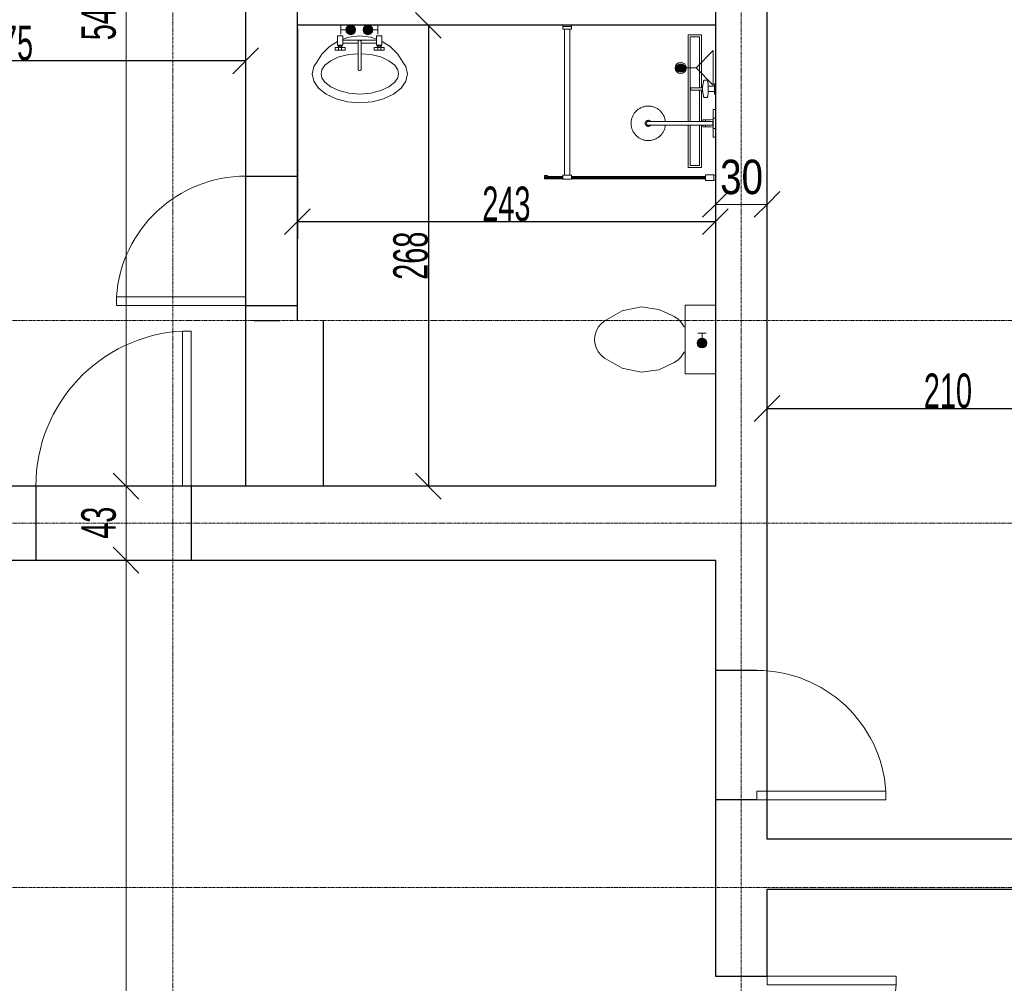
# Model space of a CAD drawing. Header units: millimetres. Extents: x -56965 to 15328, y -25411 to 16900.
# Tile 52 of 69: x -14872 to -9156, y -6241 to -647. Entities that reach past the tile are written whole.
import ezdxf
from ezdxf.lldxf.tags import DXFTag

# ---------------------------------------------------------------- set-up
doc = ezdxf.new("R2010")
doc.units = ezdxf.units.MM
doc.linetypes.add('Linia siatki', pattern=[22.225, 12.7, -3.175, 3.175, -3.175])
for name, color, linetype, lineweight in [('A-ANNO-DIMS', 7, 'Continuous', 5), ('A-ANNO-DIMS-100', 7, 'Continuous', 5), ('A-DETL-GENF', 7, 'Continuous', 5), ('A-DOOR', 7, 'Continuous', 5), ('A-WALL', 7, 'Continuous', 5), ('IS_Odbiorniki', 7, 'SOLID', 18), ('P-SANR-FIXT', 7, 'Continuous', 5), ('S-GRID', 7, 'Continuous', 5)]:
    doc.layers.add(name, color=color, linetype=linetype, lineweight=lineweight)
doc.layers.add('Default', color=7, linetype='Continuous')
doc.layers.add('IS_Ciepła_woda', color=1, linetype='DASHDOT', lineweight=30, true_color=0xff0000)
doc.styles.add('Arial_1', font='arial.ttf', dxfattribs={"width": 0.8, "height": 200})
doc.styles.add('Arial_4', font='arial.ttf', dxfattribs={"width": 0.6, "height": 200})
tags = doc.linetypes.add('DASHDOT', pattern=[20, 10, -5, 0, -5]).pattern_tags.tags
tags[10:11] = [DXFTag(74, 4), DXFTag(75, 0), DXFTag(340, '0'), DXFTag(46, 0.0), DXFTag(50, 0.0), DXFTag(44, 0.0), DXFTag(45, 0.0)]
tags[8:9] = [DXFTag(74, 4), DXFTag(75, 0), DXFTag(340, '0'), DXFTag(46, 0.0), DXFTag(50, 0.0), DXFTag(44, 0.0), DXFTag(45, 0.0)]
tags[6:7] = [DXFTag(74, 4), DXFTag(75, 0), DXFTag(340, '0'), DXFTag(46, 0.0), DXFTag(50, 0.0), DXFTag(44, 0.0), DXFTag(45, 0.0)]
tags[4:5] = [DXFTag(74, 4), DXFTag(75, 0), DXFTag(340, '0'), DXFTag(46, 0.0), DXFTag(50, 0.0), DXFTag(44, 0.0), DXFTag(45, 0.0)]
tags = doc.linetypes.add('SOLID', pattern=[10, 10, 0]).pattern_tags.tags
tags[6:7] = [DXFTag(74, 4), DXFTag(75, 0), DXFTag(340, '0'), DXFTag(46, 0.0), DXFTag(50, 0.0), DXFTag(44, 0.0), DXFTag(45, 0.0)]
tags[4:5] = [DXFTag(74, 4), DXFTag(75, 0), DXFTag(340, '0'), DXFTag(46, 0.0), DXFTag(50, 0.0), DXFTag(44, 0.0), DXFTag(45, 0.0)]
doc.dimstyles.new('REVIT_standard', dxfattribs={"dimscale": 304.8, "dimtxt": 204.05188, "dimasz": 0.492126, "dimexe": 0.328084, "dimexo": 0.0625, "dimgap": 0, "dimtad": 1, "dimdec": 0, "dimlfac": 0.1, "dimzin": 0, "dimdsep": 46, "dimtxsty": 'Arial_1', "dimblk1": 'OBLIQUE', "dimblk2": 'OBLIQUE', "dimsah": 1, "dimcen": 0.09, "dimazin": 0, "dimtfac": 1, "dimtdec": 4, "dimtix": 1, "dimtmove": 0, "dimatfit": 3, "dimfxl": 0.328084, "dimfxlon": 1, "dimtvp": 1, "dimtolj": 1, "dimtzin": 0, "dimarcsym": 2})
doc.dimstyles.new('standard_wielkość_otworów', dxfattribs={"dimscale": 304.8, "dimtxt": 204.05188, "dimasz": 0.492126, "dimexe": 0.328084, "dimexo": 0.0625, "dimgap": 0, "dimtad": 1, "dimdec": 0, "dimlfac": 0.1, "dimzin": 0, "dimdsep": 46, "dimtxsty": 'Arial_4', "dimblk1": 'OBLIQUE', "dimblk2": 'OBLIQUE', "dimsah": 1, "dimcen": 0.09, "dimazin": 0, "dimtfac": 1, "dimtdec": 4, "dimtix": 1, "dimtmove": 0, "dimatfit": 3, "dimfxl": 0.328084, "dimfxlon": 1, "dimtvp": 1, "dimtolj": 1, "dimtzin": 0, "dimarcsym": 2})

# ---------------------------------------------------------------- blocks, each defined once
blk = doc.blocks.new('M_Jednoskrzydłowe płytowe - 75-1438897-PARTER')
at = {"layer": 'A-DOOR'}
for p, q in [((324, -150), (324, -900)), ((375, -150), (324, -150)), ((375, -150), (375, -900)), ((375, -900), (324, -900))]:
    blk.add_line(p, q, dxfattribs=at)
blk.add_arc((375, -150), 751.7, 180, 266.1097, dxfattribs=at)
blk = doc.blocks.new('DIMBLOCK37-PARTER')
at = {"layer": 'A-ANNO-DIMS-100', "color": 250, "true_color": 0x303030, "transparency": 16777216}
for p, q in [((-10833, -1719.1), (-10833, -1619.1)), ((-10833, -1719.1), (-10758, -1644.1)), ((-10533.4, -1719.1), (-10533.4, -1619.1)), ((-10533.4, -1719.1), (-10458.4, -1644.1)), ((-10833, -1719.1), (-10908, -1794.1)), ((-10833, -1719.1), (-10533.4, -1719.1)), ((-10833, -1719.1), (-10833, -1819.1)), ((-10533.4, -1719.1), (-10608.4, -1794.1)), ((-10533.4, -1719.1), (-10533.4, -1819.1))]:
    blk.add_line(p, q, dxfattribs=at)
at = {"layer": 'A-ANNO-DIMS-100', "color": 0, "transparency": 16777216, "insert": (-10805.6, -1459.5), "char_height": 200, "width": 293.835, "attachment_point": 1, "line_spacing_factor": 0.941778, "style": 'Arial_1'}
blk.add_mtext('30', dxfattribs=at)
blk = doc.blocks.new('_Oblique')
at = {"color": 0, "linetype": 'ByBlock', "lineweight": -2}
blk.add_line((-0.5, -0.5), (0.5, 0.5), dxfattribs=at)
blk = doc.blocks.new('DIMBLOCK262-PARTER')
at = {"layer": 'A-ANNO-DIMS-100', "color": 250, "true_color": 0x303030, "transparency": 16777216}
for p, q in [((-14255, -3784.4), (-14330, -3709.4)), ((-14255, -3784.4), (-14355, -3784.4)), ((-14255, -9084.4), (-14255, -3784.4)), ((-14255, -3784.4), (-14180, -3859.4)), ((-14255, -3784.4), (-14155, -3784.4)), ((-14255, -9084.4), (-14330, -9009.4)), ((-14255, -9084.4), (-14355, -9084.4)), ((-14255, -9084.4), (-14180, -9159.4)), ((-14255, -9084.4), (-14155, -9084.4))]:
    blk.add_line(p, q, dxfattribs=at)
at = {"layer": 'A-ANNO-DIMS-100', "color": 0, "transparency": 16777216, "insert": (-14514.7, -6571), "char_height": 200, "width": 327.739, "attachment_point": 1, "rotation": 90, "line_spacing_factor": 0.941778, "style": 'Arial_4'}
blk.add_mtext('530', dxfattribs=at)
blk = doc.blocks.new('DIMBLOCK263-PARTER')
at = {"layer": 'A-ANNO-DIMS-100', "color": 250, "true_color": 0x303030, "transparency": 16777216}
for p, q in [((-14255, -3354.4), (-14330, -3279.4)), ((-14255, -3354.4), (-14355, -3354.4)), ((-14255, -3784.4), (-14255, -3354.4)), ((-14255, -3354.4), (-14180, -3429.4)), ((-14255, -3354.4), (-14155, -3354.4)), ((-14255, -3784.4), (-14330, -3709.4)), ((-14255, -3784.4), (-14355, -3784.4)), ((-14255, -3784.4), (-14180, -3859.4)), ((-14255, -3784.4), (-14155, -3784.4))]:
    blk.add_line(p, q, dxfattribs=at)
at = {"layer": 'A-ANNO-DIMS-100', "color": 0, "transparency": 16777216, "insert": (-14514.7, -3660.4), "char_height": 200, "width": 218.492, "attachment_point": 1, "rotation": 90, "line_spacing_factor": 0.941778, "style": 'Arial_4'}
blk.add_mtext('43', dxfattribs=at)
blk = doc.blocks.new('DIMBLOCK264-PARTER')
at = {"layer": 'A-ANNO-DIMS-100', "color": 250, "true_color": 0x303030, "transparency": 16777216}
for p, q in [((-14255, 2095.6), (-14330, 2170.6)), ((-14255, 2095.6), (-14355, 2095.6)), ((-14255, -3354.4), (-14255, 2095.6)), ((-14255, 2095.6), (-14180, 2020.6)), ((-14255, 2095.6), (-14155, 2095.6)), ((-14255, -3354.4), (-14330, -3279.4)), ((-14255, -3354.4), (-14355, -3354.4)), ((-14255, -3354.4), (-14180, -3429.4)), ((-14255, -3354.4), (-14155, -3354.4))]:
    blk.add_line(p, q, dxfattribs=at)
at = {"layer": 'A-ANNO-DIMS-100', "color": 0, "transparency": 16777216, "insert": (-14514.7, -766), "char_height": 200, "width": 327.739, "attachment_point": 1, "rotation": 90, "line_spacing_factor": 0.941778, "style": 'Arial_4'}
blk.add_mtext('545', dxfattribs=at)
blk = doc.blocks.new('Sanitary_Showers_Roca_T-500-Pack-Basic-Thermostatic - T-500 Pack Basic Thermostatic-822852-Rzut Parteru')
at = {"layer": 'A-DETL-GENF'}
for p, q in [((63, 0), (-4.7, 0)), ((-4.7, 0), (-4.7, -13)), ((85.3, 0), (63, 0)), ((155.3, 0), (85.3, 0)), ((-174.7, -47), (-175.3, -48)), ((-175.3, -48), (-175.3, -65.1)), ((-173.9, -46.4), (-174.7, -47)), ((-172.8, -45.9), (-173.9, -46.4)), ((-171.4, -45.4), (-172.8, -45.9)), ((-169.8, -44.9), (-171.4, -45.4)), ((-167.8, -44.5), (-169.8, -44.9)), ((-165.6, -44), (-167.8, -44.5)), ((-163.2, -43.6), (-165.6, -44)), ((-160.5, -43.2), (-163.2, -43.6)), ((-157.6, -42.8), (-160.5, -43.2)), ((-154.4, -42.5), (-157.6, -42.8)), ((-123.6, -0.1), (-154.7, -0.1)), ((-154.7, -0.1), (-154.7, -6.1)), ((-154.7, -6.1), (-140.7, -6.1)), ((-151.1, -42.2), (-154.4, -42.5)), ((-147.7, -41.9), (-151.1, -42.2)), ((-144.1, -41.7), (-147.7, -41.9)), ((-140.7, -41.5), (-144.1, -41.7)), ((-140.7, -6.1), (-140.7, -41.5)), ((-140.7, -6.1), (-108.7, -6.1)), ((-134.3, -41.3), (-140.7, -41.5)), ((-127.9, -41.2), (-134.3, -41.3)), ((-121.5, -41.2), (-127.9, -41.2)), ((-94.7, -0.1), (-123.6, -0.1)), ((-115.1, -41.3), (-121.5, -41.2)), ((-108.7, -41.5), (-115.1, -41.3)), ((-108.7, -41.5), (-108.7, -6.1)), ((-108.7, -6.1), (-94.7, -6.1)), ((-105.4, -41.7), (-108.7, -41.5)), ((-101.8, -41.9), (-105.4, -41.7)), ((-98.3, -42.2), (-101.8, -41.9)), ((-95, -42.5), (-98.3, -42.2)), ((-91.9, -42.8), (-95, -42.5)), ((-94.7, -6.1), (-94.7, -0.1)), ((-89, -43.2), (-91.9, -42.8)), ((-86.3, -43.6), (-89, -43.2)), ((-83.8, -44), (-86.3, -43.6)), ((-81.6, -44.4), (-83.8, -44)), ((-79.7, -44.9), (-81.6, -44.4)), ((-78, -45.4), (-79.7, -44.9)), ((-76.6, -45.9), (-78, -45.4)), ((-75.5, -46.4), (-76.6, -45.9)), ((-74.8, -46.9), (-75.5, -46.4)), ((-74.1, -48), (-74.8, -46.9)), ((-74.1, -65.1), (-74.1, -48)), ((-4.7, -13), (53.8, -13)), ((45.3, -0.1), (45.3, -12.1)), ((45.3, -12.1), (105.3, -12.1)), ((53.8, -13), (54, -29.1)), ((53.8, -13), (61.3, -13)), ((54, -29.1), (54, -31.8)), ((54, -31.8), (54.3, -52.5)), ((54.3, -52.5), (54.7, -73.3)), ((61.3, -12.1), (61.3, -14.6)), ((61.3, -14.6), (89.3, -14.6)), ((64.2, -57), (63.4, -57.2)), ((65, -56.7), (64.2, -57)), ((65, -14.6), (65, -73.3)), ((89.3, -12.1), (75.3, -12.1)), ((85.6, -73.3), (85.6, -14.6)), ((86.4, -56.9), (85.6, -56.7)), ((87.2, -57.2), (86.4, -56.9)), ((89.3, -14.6), (89.3, -12.1)), ((96.8, -13), (89.3, -13)), ((95.8, -73.3), (96.3, -52.5)), ((96.3, -52.5), (96.5, -31.8)), ((96.5, -29.1), (96.8, -13)), ((96.5, -31.8), (96.5, -29.1)), ((96.8, -13), (155.3, -13)), ((105.3, -12.1), (105.3, -0.1)), ((155.3, -13), (155.3, 0)), ((-175.3, -65.1), (-174.7, -66.2)), ((-174.7, -66.2), (-173.9, -66.7)), ((-173.9, -66.7), (-172.8, -67.2)), ((-172.8, -67.2), (-171.4, -67.7)), ((-171.4, -67.7), (-169.8, -68.2)), ((-169.8, -68.2), (-167.8, -68.7)), ((-167.8, -68.7), (-165.5, -69.1)), ((-165.5, -69.1), (-164, -69.6)), ((-164, -69.6), (-163.1, -69.8)), ((-163.1, -69.8), (-156.8, -71.3)), ((-156.8, -71.3), (-155.8, -71.5)), ((-155.8, -71.5), (-154.8, -71.7)), ((-154.8, -71.7), (-149.8, -72.7)), ((-149.8, -72.7), (-148.9, -72.8)), ((-148.9, -72.8), (-147.9, -73)), ((-147.9, -73), (-146.8, -73.1)), ((-146.8, -73.1), (-142.4, -73.8)), ((-142.4, -73.8), (-141.6, -73.9)), ((-141.6, -73.9), (-140.6, -74)), ((-140.6, -74), (-139.6, -74.1)), ((-139.6, -74.1), (-138.6, -74.2)), ((-138.6, -74.2), (-137.6, -74.3)), ((-137.6, -74.3), (-136.5, -74.3)), ((-136.5, -74.3), (-133.6, -74.6)), ((-133.6, -74.6), (-132.8, -74.6)), ((-132.8, -74.6), (-131.7, -74.7)), ((-131.7, -74.7), (-131.7, -80.5)), ((-131.7, -74.7), (-128.9, -74.8)), ((-131.7, -80.5), (-131.7, -86)), ((-131.7, -86), (-131.7, -88.8)), ((-131.7, -88.8), (-131.7, -91.8)), ((-131.7, -91.8), (-131.7, -96.5)), ((-131.7, -96.5), (-131.7, -101.5)), ((-131.7, -101.5), (-131.7, -116.3)), ((-128.9, -74.8), (-126.1, -74.9)), ((-126.1, -74.9), (-123.3, -74.9)), ((-123.3, -74.9), (-120.5, -74.8)), ((-120.5, -74.8), (-117.7, -74.7)), ((-117.7, -74.7), (-116.7, -74.6)), ((-117.7, -109.6), (-117.7, -74.7)), ((-117.7, -121.5), (-117.7, -109.6)), ((-116.7, -74.6), (-115.8, -74.6)), ((-115.8, -74.6), (-112.9, -74.3)), ((-112.9, -74.3), (-111.8, -74.3)), ((-111.8, -74.3), (-110.8, -74.2)), ((-110.8, -74.2), (-109.8, -74.1)), ((-109.8, -74.1), (-108.8, -74)), ((-108.8, -74), (-107.9, -73.9)), ((-107.9, -73.9), (-107, -73.7)), ((-107, -73.7), (-102.6, -73.1)), ((-102.6, -73.1), (-101.5, -73)), ((-101.5, -73), (-100.5, -72.8)), ((-100.5, -72.8), (-99.6, -72.7)), ((-99.6, -72.7), (-94.7, -71.7)), ((-94.7, -71.7), (-93.6, -71.5)), ((-93.6, -71.5), (-92.6, -71.3)), ((-92.6, -71.3), (-86.4, -69.8)), ((-86.4, -69.8), (-85.4, -69.5)), ((-85.4, -69.5), (-83.9, -69.1)), ((-83.9, -69.1), (-81.6, -68.6)), ((-81.6, -68.6), (-79.6, -68.2)), ((-79.6, -68.2), (-78, -67.7)), ((-78, -67.7), (-76.6, -67.2)), ((-76.6, -67.2), (-75.5, -66.7)), ((-75.5, -66.7), (-74.8, -66.1)), ((-74.8, -66.1), (-74.1, -65.1)), ((54.4, -57.9), (65, -57.9)), ((54.7, -73.3), (65, -73.3)), ((60.3, -57.9), (59.5, -57.9)), ((60.3, -73.2), (59.5, -73.3)), ((61.1, -57.8), (60.3, -57.9)), ((61.1, -73.1), (60.3, -73.2)), ((61.9, -57.6), (61.1, -57.8)), ((61.9, -73), (61.1, -73.1)), ((62.6, -57.4), (61.9, -57.6)), ((62.6, -72.8), (61.9, -73)), ((63.4, -57.2), (62.6, -57.4)), ((63.4, -72.6), (62.6, -72.8)), ((64.2, -72.3), (63.4, -72.6)), ((65, -72.1), (64.2, -72.3)), ((65, -73.3), (64.8, -290.3)), ((85.6, -57.9), (96.2, -57.9)), ((86.4, -72.3), (85.6, -72)), ((85.6, -290.3), (85.6, -73.3)), ((85.6, -73.3), (95.8, -73.3)), ((87.2, -72.5), (86.4, -72.3)), ((88, -57.4), (87.2, -57.2)), ((88, -72.7), (87.2, -72.5)), ((88.8, -57.6), (88, -57.4)), ((88.8, -72.9), (88, -72.7)), ((89.6, -57.8), (88.8, -57.6)), ((89.6, -73.1), (88.8, -72.9)), ((90.4, -57.9), (89.6, -57.8)), ((90.4, -73.2), (89.6, -73.1)), ((91.3, -57.9), (90.4, -57.9)), ((91.3, -73.3), (90.4, -73.2)), ((-131.7, -116.3), (-131.7, -138.6)), ((-131.7, -138.6), (-131.5, -139.9)), ((-131.5, -139.9), (-131.1, -141.1)), ((-131.1, -141.1), (-130.4, -142.3)), ((-130.4, -142.3), (-129.5, -143.4)), ((-129.5, -143.4), (-127.2, -144.9)), ((-127.2, -144.9), (-126, -145.3)), ((-126, -145.3), (-124.7, -145.5)), ((-124.7, -145.5), (-123.4, -145.3)), ((-123.4, -145.3), (-122.1, -144.9)), ((-122.1, -144.9), (-119.9, -143.3)), ((-119.9, -143.3), (-119, -142.3)), ((-119, -142.3), (-118.3, -141.1)), ((-118.3, -141.1), (-117.8, -139.9)), ((-117.8, -139.9), (-117.7, -138.6)), ((-117.7, -130.3), (-117.7, -121.5)), ((-117.7, -136.7), (-117.7, -130.3)), ((-117.7, -138.6), (-117.7, -136.7)), ((-12.8, -342.5), (-15, -346.7)), ((-10.6, -338.5), (-12.8, -342.5)), ((-8.2, -334.6), (-10.6, -338.5)), ((-5.6, -331), (-8.2, -334.6)), ((-2.9, -327.4), (-5.6, -331)), ((0, -324), (-2.9, -327.4)), ((3.1, -320.6), (0, -324)), ((6.4, -317.2), (3.1, -320.6)), ((10, -314.1), (6.4, -317.2)), ((13.7, -311), (10, -314.1)), ((17.6, -308.1), (13.7, -311)), ((21.7, -305.3), (17.6, -308.1)), ((26, -302.8), (21.7, -305.3)), ((30.4, -300.4), (26, -302.8)), ((35, -298.2), (30.4, -300.4)), ((39.7, -296.3), (35, -298.2)), ((44.6, -294.6), (39.7, -296.3)), ((49.5, -293.1), (44.6, -294.6)), ((54.6, -291.9), (49.5, -293.1)), ((59.6, -291), (54.6, -291.9)), ((64.8, -290.3), (59.6, -291)), ((65, -290.3), (65, -385.5)), ((90.3, -290.9), (85.6, -290.3)), ((85.6, -385.5), (85.6, -290.3)), ((95.3, -291.8), (90.3, -290.9)), ((100.2, -292.9), (95.3, -291.8)), ((104.9, -294.3), (100.2, -292.9)), ((109.5, -295.8), (104.9, -294.3)), ((114, -297.6), (109.5, -295.8)), ((118.4, -299.5), (114, -297.6)), ((122.5, -301.6), (118.4, -299.5)), ((126.6, -303.9), (122.5, -301.6)), ((130.4, -306.3), (126.6, -303.9)), ((134.1, -308.9), (130.4, -306.3)), ((137.6, -311.6), (134.1, -308.9)), ((141.1, -314.5), (137.6, -311.6)), ((144.5, -317.6), (141.1, -314.5)), ((147.8, -320.9), (144.5, -317.6)), ((151, -324.4), (147.8, -320.9)), ((154.1, -328.2), (151, -324.4)), ((157, -332.1), (154.1, -328.2)), ((159.7, -336.2), (157, -332.1)), ((162.3, -340.5), (159.7, -336.2)), ((164.7, -344.9), (162.3, -340.5)), ((-24.6, -384.8), (-24.7, -390)), ((-24.7, -390), (-24.6, -395.1)), ((-24.2, -379.7), (-24.6, -384.8)), ((-24.6, -395.1), (-24.2, -400.3)), ((-23.6, -374.7), (-24.2, -379.7)), ((-22.7, -369.8), (-23.6, -374.7)), ((-21.6, -364.9), (-22.7, -369.8)), ((-20.2, -360.1), (-21.6, -364.9)), ((-18.7, -355.5), (-20.2, -360.1)), ((-16.9, -351), (-18.7, -355.5)), ((-15, -346.7), (-16.9, -351)), ((58.2, -386.3), (57.8, -388.8)), ((57.8, -388.8), (57.9, -391.4)), ((57.9, -391.4), (58.3, -393.9)), ((58.9, -383.8), (58.2, -386.3)), ((58.3, -393.9), (59.1, -396.4)), ((59.9, -381.4), (58.9, -383.8)), ((59.1, -396.4), (60.3, -398.7)), ((61.3, -379.3), (59.9, -381.4)), ((60.3, -398.7), (61.7, -400.8)), ((63, -377.3), (61.3, -379.3)), ((65, -375.6), (63, -377.3)), ((65, -385.5), (65.3, -392.3)), ((65.3, -392.3), (69, -397.9)), ((69, -397.9), (75.3, -400.1)), ((75.3, -400.1), (81.6, -397.9)), ((81.6, -397.9), (85.3, -392.3)), ((85.3, -392.3), (85.6, -385.5)), ((87.6, -377.3), (85.6, -375.6)), ((89.3, -379.3), (87.6, -377.3)), ((88.8, -400.8), (90.3, -398.7)), ((90.7, -381.4), (89.3, -379.3)), ((90.3, -398.7), (91.5, -396.4)), ((91.7, -383.8), (90.7, -381.4)), ((91.5, -396.4), (92.3, -393.9)), ((92.4, -386.3), (91.7, -383.8)), ((92.3, -393.9), (92.7, -391.4)), ((92.8, -388.8), (92.4, -386.3)), ((92.7, -391.4), (92.8, -388.8)), ((166.8, -349.5), (164.7, -344.9)), ((168.8, -354.2), (166.8, -349.5)), ((170.5, -359.1), (168.8, -354.2)), ((171.9, -364), (170.5, -359.1)), ((173.1, -369), (171.9, -364)), ((174.1, -374.1), (173.1, -369)), ((174.7, -379.3), (174.1, -374.1)), ((174.2, -404.8), (174.8, -399.8)), ((175.1, -384.4), (174.7, -379.3)), ((174.8, -399.8), (175.2, -394.7)), ((175.3, -389.6), (175.1, -384.4)), ((175.2, -394.7), (175.3, -389.6)), ((-24.2, -400.3), (-23.5, -405.4)), ((-23.5, -405.4), (-22.5, -410.5)), ((-22.5, -410.5), (-21.3, -415.5)), ((-21.3, -415.5), (-19.9, -420.5)), ((-19.9, -420.5), (-18.2, -425.3)), ((-18.2, -425.3), (-16.2, -430)), ((-16.2, -430), (-14.1, -434.6)), ((-14.1, -434.6), (-11.7, -439.1)), ((-11.7, -439.1), (-9.1, -443.3)), ((-9.1, -443.3), (-6.4, -447.5)), ((-6.4, -447.5), (-3.5, -451.4)), ((-3.5, -451.4), (-0.4, -455.1)), ((-0.4, -455.1), (2.8, -458.6)), ((61.7, -400.8), (63.5, -402.7)), ((63.5, -402.7), (65.5, -404.3)), ((65.5, -404.3), (67.8, -405.6)), ((67.8, -405.6), (70.2, -406.5)), ((70.2, -406.5), (72.7, -407.1)), ((72.7, -407.1), (75.3, -407.3)), ((75.3, -407.3), (77.9, -407.1)), ((77.9, -407.1), (80.4, -406.5)), ((80.4, -406.5), (82.8, -405.6)), ((82.8, -405.6), (85, -404.3)), ((85, -404.3), (87.1, -402.7)), ((87.1, -402.7), (88.8, -400.8)), ((147.5, -459), (150.6, -455.6)), ((150.6, -455.6), (153.5, -452.1)), ((153.5, -452.1), (156.2, -448.5)), ((156.2, -448.5), (158.7, -444.9)), ((158.7, -444.9), (161.1, -441)), ((161.1, -441), (163.4, -437)), ((163.4, -437), (165.5, -432.8)), ((165.5, -432.8), (167.5, -428.5)), ((167.5, -428.5), (169.2, -424)), ((169.2, -424), (170.8, -419.4)), ((170.8, -419.4), (172.1, -414.6)), ((172.1, -414.6), (173.3, -409.8)), ((173.3, -409.8), (174.2, -404.8)), ((2.8, -458.6), (6.1, -461.9)), ((6.1, -461.9), (9.5, -465.1)), ((9.5, -465.1), (13, -468)), ((13, -468), (16.5, -470.7)), ((16.5, -470.7), (20.2, -473.2)), ((20.2, -473.2), (24, -475.6)), ((24, -475.6), (28, -477.9)), ((28, -477.9), (32.2, -480)), ((32.2, -480), (36.6, -482)), ((36.6, -482), (41, -483.7)), ((41, -483.7), (45.7, -485.3)), ((45.7, -485.3), (50.4, -486.6)), ((50.4, -486.6), (55.3, -487.7)), ((55.3, -487.7), (60.2, -488.6)), ((60.2, -488.6), (65.3, -489.3)), ((65.3, -489.3), (70.4, -489.6)), ((70.4, -489.6), (75.5, -489.8)), ((75.5, -489.8), (80.6, -489.6)), ((80.6, -489.6), (85.8, -489.2)), ((85.8, -489.2), (90.9, -488.5)), ((90.9, -488.5), (96, -487.6)), ((96, -487.6), (101.1, -486.4)), ((101.1, -486.4), (106, -484.9)), ((106, -484.9), (110.8, -483.2)), ((110.8, -483.2), (115.6, -481.3)), ((115.6, -481.3), (120.2, -479.1)), ((120.2, -479.1), (124.6, -476.8)), ((124.6, -476.8), (128.9, -474.2)), ((128.9, -474.2), (133, -471.4)), ((133, -471.4), (136.9, -468.5)), ((136.9, -468.5), (140.6, -465.5)), ((140.6, -465.5), (144.1, -462.3)), ((144.1, -462.3), (147.5, -459))]:
    blk.add_line(p, q, dxfattribs=at)
blk = doc.blocks.new('Plumbing_Drainage_Roca_IN-WALL-950-IN-DRAIN-CHANNEL-Installatio - IN-WALL 950 IN-DRAIN CHANNEL - Installation drainage kit-V29-Rzut Parteru')
at = {"layer": 'A-DETL-GENF'}
for p, q in [((-385.7, 39.3), (-385.7, -38.1)), ((-78, 39.3), (-385.7, 39.3)), ((-78, 39.3), (-385.7, 39.3)), ((-385.7, 39.3), (-385.7, -38.1)), ((-78, 27.3), (-373.4, 27.3)), ((-373.4, 27.3), (-373.4, -26)), ((118.7, 39.3), (-63.9, 39.3)), ((118.7, 39.3), (-63.9, 39.3)), ((118.7, 27.3), (-63.9, 27.3)), ((385.8, 39.3), (139.3, 39.3)), ((385.8, 39.3), (139.3, 39.3)), ((373.6, 27.3), (139.3, 27.3)), ((373.6, -26), (373.6, 27.3)), ((385.8, -38.1), (385.8, 39.3)), ((385.8, -38.1), (385.8, 39.3)), ((-385.7, -38.1), (118.6, -38.1)), ((-385.7, -38.1), (118.6, -38.1)), ((-373.4, -26), (118.7, -26)), ((139.3, -26), (373.6, -26)), ((139.3, -38.1), (385.8, -38.1)), ((139.3, -38.1), (385.8, -38.1))]:
    blk.add_line(p, q, dxfattribs=at)
blk = doc.blocks.new('Sanitary_Shower-screens_Shower-wall-Square_100_GB51SRWL10 _1_ - 1000 mm_ Chromed Profiles-830542-Rzut Parteru')
at = {"layer": 'P-SANR-FIXT', "color": 13, "true_color": 0xcb6b69}
for p, q in [((11, 898), (1, 898)), ((1, 870), (11, 870)), ((11, 899), (11, 898)), ((11, 898), (11, 870)), ((11, 870), (11, 869)), ((56.5, 900), (12, 900)), ((12, 868), (56.5, 868)), ((58, 869.5), (58, 898.5)), ((837, 890.5), (58, 890.5)), ((58, 890.5), (58, 877.5)), ((837, 887), (58, 887)), ((58, 887), (58, 881)), ((58, 881), (837, 881)), ((58, 877.5), (837, 877.5)), ((887, 893), (837, 893)), ((837, 893), (837, 870)), ((837, 870), (887, 870)), ((846.5, 870), (846.5, 23)), ((877.5, 23), (877.5, 870)), ((887, 870), (887, 893)), ((993.5, 890.5), (887, 890.5)), ((991.5, 887), (887, 887)), ((887, 881), (991.5, 881)), ((887, 877.5), (981.3, 877.5)), ((977.8, 872.6), (991.1, 871.2)), ((981.1, 876.9), (978.3, 877.2)), ((980, 888.6), (979.9, 887.1)), ((979.9, 887.1), (991.8, 888.3)), ((991.8, 879.7), (979.9, 880.9)), ((979.9, 880.9), (979.9, 879.8)), ((979.9, 879.8), (981.8, 879.6)), ((991.4, 889.5), (980, 888.6)), ((981.8, 879.6), (981.1, 876.9)), ((988.9, 876), (989.6, 878.9)), ((991.5, 875.7), (988.9, 876)), ((989.3, 877.5), (993.5, 877.5)), ((989.6, 878.9), (991.3, 878.6)), ((991.5, 881), (991.5, 887)), ((991.8, 888.3), (991.8, 879.7)), ((993, 880.1), (993, 888)), ((993.5, 877.5), (993.5, 890.5)), ((846.5, 23), (837, 23)), ((837, 23), (837, 0)), ((837, 0), (887, 0)), ((838, 6), (888, 6)), ((846.5, 23), (877.5, 23)), ((887, 23), (877.5, 23)), ((887, 0), (887, 23))]:
    blk.add_line(p, q, dxfattribs=at)
for centre, radius, start, end in [((12, 899), 1, 90, 180), ((12, 869), 1, 180, 270), ((56.5, 898.5), 1.5, 0, 90), ((56.5, 869.5), 1.5, 270, 360), ((978, 874.9), 2.29, 83.0727, 263.758), ((991.3, 873.5), 2.28, 263.758, 84.1208), ((991.5, 880.1), 1.52, 261.8239, 359.9691), ((991.5, 888), 1.51, 2.4505, 94.355)]:
    blk.add_arc(centre, radius, start, end, dxfattribs=at)
blk = doc.blocks.new('A$C4DF32C06')
at = {"layer": 'IS_Odbiorniki', "ltscale": 10}
h = blk.add_hatch(color=256, dxfattribs=at)
h.dxf.hatch_style = 1
edge = h.paths.add_edge_path()
edge.add_arc((28.2, 28.2), 28.2, 0, 360)
for points in [[(56.5, 28.2), (86.6, 28.2), (86.6, 52.7)], [(56.5, 28.2), (86.6, 28.2), (86.6, 3.8)]]:
    blk.add_lwpolyline(points, dxfattribs=at)
blk.add_circle((28.2, 28.2), 28.2, dxfattribs=at)
blk = doc.blocks.new('*D591')
at = {"layer": 'A-ANNO-DIMS', "color": 0, "lineweight": -2, "transparency": 16777216}
for p, q in [((-13260.3, -698.5), (-13260.3, -1919.1)), ((-10833.4, -698.5), (-10833.4, -1919.1)), ((-13260.3, -1819.1), (-10833.4, -1819.1))]:
    blk.add_line(p, q, dxfattribs=at)
at = {"layer": 'Defpoints', "color": 0, "transparency": 16777216}
for p in [(-13260.3, -679.4), (-10833.4, -679.4), (-10833.4, -1819.1)]:
    blk.add_point(p, dxfattribs=at)
at = {"layer": 'A-ANNO-DIMS', "color": 0, "lineweight": -2, "transparency": 16777216, "xscale": 150, "yscale": 150, "zscale": 150, "rotation": 180}
blk.add_blockref('_Oblique', (-13260.3, -1819.1), dxfattribs=at)
at = {"layer": 'A-ANNO-DIMS', "color": 0, "lineweight": -2, "transparency": 16777216, "xscale": 150, "yscale": 150, "zscale": 150}
blk.add_blockref('_Oblique', (-10833.4, -1819.1), dxfattribs=at)
at = {"layer": 'A-ANNO-DIMS', "color": 0, "transparency": 16777216, "insert": (-12046.9, -1716.9), "char_height": 200, "attachment_point": 5, "style": 'Arial_4'}
blk.add_mtext('\\A1;243', dxfattribs=at)
blk = doc.blocks.new('*D592')
at = {"layer": 'A-ANNO-DIMS', "color": 0, "lineweight": -2, "transparency": 16777216}
for p, q in [((-10852.5, -679.4), (-12599.9, -679.4)), ((-12499.9, -679.4), (-12499.9, -3354.4)), ((-10852.5, -3354.4), (-12599.9, -3354.4))]:
    blk.add_line(p, q, dxfattribs=at)
at = {"layer": 'Defpoints', "color": 0, "transparency": 16777216}
for p in [(-10833.4, -679.4), (-12499.9, -3354.4), (-10833.4, -3354.4)]:
    blk.add_point(p, dxfattribs=at)
at = {"layer": 'A-ANNO-DIMS', "color": 0, "lineweight": -2, "transparency": 16777216, "xscale": 150, "yscale": 150, "zscale": 150}
for p, rotation in [((-12499.9, -679.4), 90), ((-12499.9, -3354.4), 270)]:
    blk.add_blockref('_Oblique', p, dxfattribs=dict(at, rotation=rotation))
at = {"layer": 'A-ANNO-DIMS', "color": 0, "transparency": 16777216, "insert": (-12602, -2016.9), "char_height": 200, "attachment_point": 5, "rotation": 90, "style": 'Arial_4'}
blk.add_mtext('\\A1;268', dxfattribs=at)
blk = doc.blocks.new('*D594')
at = {"layer": 'A-ANNO-DIMS', "color": 0, "lineweight": -2, "transparency": 16777216}
for p, q in [((-16308.4, -3335.4), (-16308.4, -785.5)), ((-13560.3, -3335.4), (-13560.3, -785.5)), ((-13560.3, -885.5), (-16308.4, -885.5))]:
    blk.add_line(p, q, dxfattribs=at)
at = {"layer": 'Defpoints', "color": 0, "transparency": 16777216}
for p in [(-16308.4, -885.5), (-16308.4, -3354.4), (-13560.3, -3354.4)]:
    blk.add_point(p, dxfattribs=at)
at = {"layer": 'A-ANNO-DIMS', "color": 0, "lineweight": -2, "transparency": 16777216, "xscale": 150, "yscale": 150, "zscale": 150, "rotation": 180}
blk.add_blockref('_Oblique', (-16308.4, -885.5), dxfattribs=at)
at = {"layer": 'A-ANNO-DIMS', "color": 0, "lineweight": -2, "transparency": 16777216, "xscale": 150, "yscale": 150, "zscale": 150}
blk.add_blockref('_Oblique', (-13560.3, -885.5), dxfattribs=at)
at = {"layer": 'A-ANNO-DIMS', "color": 0, "transparency": 16777216, "insert": (-14934.4, -783.4), "char_height": 200, "attachment_point": 5, "style": 'Arial_4'}
blk.add_mtext('\\A1;275', dxfattribs=at)
blk = doc.blocks.new('*D596')
at = {"layer": 'A-ANNO-DIMS', "color": 0, "lineweight": -2, "transparency": 16777216}
for p, q in [((-10533.4, -5385.4), (-10533.4, -2804.2)), ((-8433.4, -5385.4), (-8433.4, -2804.2)), ((-10533.4, -2904.2), (-8433.4, -2904.2))]:
    blk.add_line(p, q, dxfattribs=at)
at = {"layer": 'Defpoints', "color": 0, "transparency": 16777216}
for p in [(-8433.4, -2904.2), (-10533.4, -5404.4), (-8433.4, -5404.4)]:
    blk.add_point(p, dxfattribs=at)
at = {"layer": 'A-ANNO-DIMS', "color": 0, "lineweight": -2, "transparency": 16777216, "xscale": 150, "yscale": 150, "zscale": 150, "rotation": 180}
blk.add_blockref('_Oblique', (-10533.4, -2904.2), dxfattribs=at)
at = {"layer": 'A-ANNO-DIMS', "color": 0, "lineweight": -2, "transparency": 16777216, "xscale": 150, "yscale": 150, "zscale": 150}
blk.add_blockref('_Oblique', (-8433.4, -2904.2), dxfattribs=at)
at = {"layer": 'A-ANNO-DIMS', "color": 0, "transparency": 16777216, "insert": (-9483.4, -2802.1), "char_height": 200, "attachment_point": 5, "style": 'Arial_4'}
blk.add_mtext('\\A1;210', dxfattribs=at)
blk = doc.blocks.new('M_Jednoskrzydłowe płytowe - 90-1437628-PARTER')
at = {"layer": 'A-DOOR'}
for p, q in [((399, -35), (399, -935.2)), ((450, -35), (399, -35)), ((450, -35), (450, -935.2)), ((450, -935.2), (399, -935.2))]:
    blk.add_line(p, q, dxfattribs=at)
blk.add_arc((450, -35), 901.7, 180, 266.7576, dxfattribs=at)

msp = doc.modelspace()

# ---------------------------------------------------------------- hatches: boundary and pattern name
at = {"true_color": 0xed1f24}
h = msp.add_hatch(color=240, dxfattribs=at)
h.dxf.hatch_style = 1
edge = h.paths.add_edge_path()
edge.add_arc((-12949.77711, -704.78336), 24.46739, 0, 360)
h = msp.add_hatch(color=240, dxfattribs=at)
h.dxf.hatch_style = 1
edge = h.paths.add_edge_path()
edge.add_arc((-12850.11974, -704.2127), 24.46739, 0, 360)
h = msp.add_hatch(color=240, dxfattribs=at)
h.dxf.hatch_style = 1
edge = h.paths.add_edge_path()
edge.add_arc((-11034.22917, -927.71619), 24.46739, 0, 360)
h = msp.add_hatch(color=240, dxfattribs=at)
h.dxf.hatch_style = 1
edge = h.paths.add_edge_path()
edge.add_arc((-10911.08313, -2524.32877), 24.46739, 0, 360)

# ---------------------------------------------------------------- linework, layer by layer
for p, q in [((-13560.31496, -3354.40745), (-13560.31496, 2095.59255)), ((-13260.31496, -2392.40745), (-13260.31496, 2095.59255)), ((-10833.41602, -679.40745), (-13260.31496, -679.40745)), ((-13560.31496, -1555.14089), (-13260.31496, -1555.14089)), ((-13560.31496, -2306.83235), (-13260.31496, -2306.83235)), ((-13510.43676, -2392.40745), (-13360.43676, -2392.40745)), ((-13110.31496, -2392.40745), (-13110.31496, -3354.40745)), ((-14778.62447, -3354.40745), (-14778.62447, -3784.40745)), ((-13876.93301, -3354.40745), (-13876.93301, -3784.40745)), ((-16608.41602, -3784.40745), (-12373.41602, -3784.40745)), ((-10593.41602, -4424.62415), (-10833.41602, -4424.62415)), ((-10593.41602, -5176.3156), (-10833.41602, -5176.3156))]:
    msp.add_line(p, q)
at = {"color": 240, "true_color": 0xed1f24}
for centre in [(-12949.77711, -704.78336), (-12850.11974, -704.2127), (-11034.22917, -927.71619), (-10911.08313, -2524.32877)]:
    msp.add_circle(centre, 24.46739, dxfattribs=at)
at = {"layer": 'A-WALL', "lineweight": 25}
for p, q in [((-10833.41602, 2095.59255), (-10833.41602, -744.40745)), ((-10533.41602, -5404.40745), (-10533.41602, -404.40745)), ((-10833.41602, -744.40745), (-10833.41602, -1964.40745)), ((-10833.41602, -1964.40745), (-10832.99044, -1964.40745)), ((-10832.99044, -1964.40745), (-10832.99044, -2034.40745)), ((-10832.99044, -2034.40745), (-10833.41602, -2034.40745)), ((-10833.41602, -2034.40745), (-10833.41602, -3354.40745)), ((-12373.41602, -3354.40745), (-16308.41602, -3354.40745)), ((-12354.2033, -3354.40745), (-12373.41602, -3354.40745)), ((-11040.74084, -3354.40745), (-12354.2033, -3354.40745)), ((-10833.41602, -3354.40745), (-11040.74084, -3354.40745)), ((-12373.41602, -3784.40745), (-11040.74084, -3784.40745)), ((-11040.74084, -3784.40745), (-10833.41602, -3784.40745)), ((-10833.41602, -3784.40745), (-10833.41602, -6199.40745)), ((-10330.74084, -5404.40745), (-10533.41602, -5404.40745)), ((-7913.41602, -5404.40745), (-10330.74084, -5404.40745)), ((-10533.41602, -6199.40745), (-10533.41602, -5694.40745)), ((-10533.41602, -5694.40745), (-9430.74084, -5694.40745)), ((-9430.74084, -5694.40745), (-5263.41602, -5694.40745)), ((-10833.41602, -6199.40745), (-10533.41602, -6199.40745))]:
    msp.add_line(p, q, dxfattribs=at)
at = {"layer": 'Default', "color": 7, "lineweight": 15, "ltscale": 35, "transparency": 33554687}
for p, q in [((-12996.69084, -741.04744), (-13028.09396, -741.04744)), ((-13028.09396, -741.04744), (-13028.09396, -795.27547)), ((-12996.69084, -741.04744), (-12996.69084, -795.27547)), ((-12897.73709, -741.04744), (-12960.75021, -748.12331)), ((-12834.72738, -748.12331), (-12897.73709, -741.04744)), ((-12769.03177, -741.04744), (-12800.43489, -741.04744)), ((-12800.43489, -795.27547), (-12800.43489, -741.04744)), ((-12769.03177, -795.27547), (-12769.03177, -741.04744)), ((-13028.09396, -773.72737), (-13074.33048, -802.72608)), ((-13028.09396, -795.27547), (-13024.87565, -795.27547)), ((-13024.87565, -795.27547), (-13000.46871, -795.27547)), ((-13024.87565, -795.27547), (-13024.87565, -800.43189)), ((-13000.46871, -800.43189), (-13000.46871, -795.27547)), ((-13000.46871, -795.27547), (-12996.69084, -795.27547)), ((-12960.75021, -748.12331), (-12996.69084, -760.67608)), ((-12996.69084, -765.7969), (-12898.56117, -765.7969)), ((-12996.69084, -782.56331), (-12907.7142, -782.56331)), ((-12907.7142, -765.7969), (-12902.35261, -765.7969)), ((-12907.7142, -770.50906), (-12902.35261, -765.7969)), ((-12907.7142, -916.03845), (-12907.7142, -770.50906)), ((-12902.35261, -765.7969), (-12894.77313, -765.7969)), ((-12898.56117, -765.7969), (-12800.43489, -765.7969)), ((-12894.77313, -765.7969), (-12889.41154, -765.7969)), ((-12894.77313, -765.7969), (-12889.41154, -770.50906)), ((-12889.41154, -770.50906), (-12889.41154, -782.56331)), ((-12889.41154, -937.46277), (-12889.41154, -782.56331)), ((-12889.41154, -782.56331), (-12800.43489, -782.56331)), ((-12800.43489, -760.10805), (-12834.72738, -748.12331)), ((-12800.43489, -795.27547), (-12797.21319, -795.27547)), ((-12797.21319, -795.27547), (-12797.21319, -800.43189)), ((-12797.21319, -795.27547), (-12772.80795, -795.27547)), ((-12772.80795, -800.43189), (-12772.80795, -795.27547)), ((-12772.80795, -795.27547), (-12769.03177, -795.27547)), ((-12763.59218, -776.10973), (-12769.03177, -772.69643)), ((-12756.01609, -780.85751), (-12763.59218, -776.10973)), ((-12721.14371, -802.72608), (-12756.01609, -780.85751)), ((-13119.22406, -847.49588), (-13147.92434, -893.01345)), ((-13074.33048, -802.72608), (-13119.22406, -847.49588)), ((-13020.92483, -808.43359), (-13041.10964, -808.43359)), ((-13041.10964, -808.43359), (-13041.10964, -823.36872)), ((-13041.10964, -823.36872), (-13020.92483, -823.36872)), ((-13024.87565, -800.43189), (-13020.92483, -800.43189)), ((-13004.41615, -800.43189), (-13020.92483, -800.43189)), ((-13020.92483, -800.43189), (-13020.92483, -808.43359)), ((-13004.41615, -808.43359), (-13020.92483, -808.43359)), ((-13020.92483, -808.43359), (-13020.92483, -823.36872)), ((-13020.92483, -823.36872), (-13004.41615, -823.36872)), ((-13019.13763, -863.12453), (-12961.07916, -848.54548)), ((-13004.41615, -800.43189), (-13004.41615, -808.43359)), ((-13004.41615, -800.43189), (-13000.46871, -800.43189)), ((-12983.32586, -808.43359), (-13004.41615, -808.43359)), ((-13004.41615, -808.43359), (-13004.41615, -823.36872)), ((-13004.41615, -823.36872), (-12983.32586, -823.36872)), ((-12983.32586, -823.36872), (-12983.32586, -808.43359)), ((-12961.07916, -848.54548), (-12907.60907, -844.15379)), ((-12889.41154, -844.15379), (-12834.34416, -848.56243)), ((-12834.34416, -848.56243), (-12776.33995, -863.12453)), ((-12793.26576, -808.43359), (-12813.79987, -808.43359)), ((-12813.79987, -808.43359), (-12813.79987, -823.36872)), ((-12813.79987, -823.36872), (-12793.22506, -823.36872)), ((-12772.80795, -800.43189), (-12797.21319, -800.43189)), ((-12793.26576, -800.43189), (-12793.26576, -808.43359)), ((-12793.22506, -808.43359), (-12793.26576, -808.43359)), ((-12776.20091, -808.43359), (-12793.22506, -808.43359)), ((-12793.22506, -808.43359), (-12793.22506, -823.36872)), ((-12793.22506, -823.36872), (-12776.20091, -823.36872)), ((-12776.20091, -800.43189), (-12776.20091, -808.43359)), ((-12776.20091, -823.36872), (-12776.20091, -808.43359)), ((-12756.01609, -808.43359), (-12776.20091, -808.43359)), ((-12776.20091, -823.36872), (-12756.01609, -823.36872)), ((-12756.01609, -823.36872), (-12756.01609, -808.43359)), ((-12676.25013, -847.49588), (-12721.14371, -802.72608)), ((-12647.54985, -893.01345), (-12676.25013, -847.49588)), ((-13164.69415, -917.56791), (-13147.92434, -893.01345)), ((-13117.90486, -937.71203), (-13100.09732, -911.64676)), ((-13100.09732, -911.64676), (-13066.75779, -885.29663)), ((-13066.75779, -885.29663), (-13019.13763, -863.12453)), ((-12776.33995, -863.12453), (-12728.7164, -885.29663)), ((-12728.7164, -885.29663), (-12695.37687, -911.64676)), ((-12695.37687, -911.64676), (-12677.57272, -937.71203)), ((-12647.54985, -893.01345), (-12630.78004, -917.56791)), ((-13174.1117, -960.95068), (-13164.69415, -917.56791)), ((-13164.69415, -1004.33345), (-13174.1117, -960.95068)), ((-13122.94767, -960.95068), (-13117.90486, -937.71203)), ((-13117.90486, -984.18933), (-13122.94767, -960.95068)), ((-12907.7142, -937.46277), (-12907.7142, -916.03845)), ((-12902.35261, -941.78325), (-12907.7142, -937.46277)), ((-12902.35261, -941.78325), (-12898.56117, -941.78325)), ((-12898.56117, -941.78325), (-12894.77313, -941.78325)), ((-12894.77313, -941.78325), (-12889.41154, -937.46277)), ((-12894.77313, -941.78325), (-12889.41154, -937.46277)), ((-12677.57272, -937.71203), (-12672.52652, -960.95068)), ((-12672.52652, -960.95068), (-12677.57272, -984.18933)), ((-12630.78004, -917.56791), (-12621.36249, -960.95068)), ((-12621.36249, -960.95068), (-12630.78004, -1004.33345)), ((-13137.08586, -1044.74716), (-13164.69415, -1004.33345)), ((-13100.09732, -1010.2546), (-13117.90486, -984.18933)), ((-13066.75779, -1036.60474), (-13100.09732, -1010.2546)), ((-12695.37687, -1010.2546), (-12728.7164, -1036.60474)), ((-12677.57272, -984.18933), (-12695.37687, -1010.2546)), ((-12630.78004, -1004.33345), (-12658.38833, -1044.74716)), ((-13093.16557, -1079.47203), (-13137.08586, -1044.74716)), ((-13035.9244, -1106.10703), (-13093.16557, -1079.47203)), ((-13019.13763, -1058.75818), (-13066.75779, -1036.60474)), ((-12961.13342, -1073.33723), (-13019.13763, -1058.75818)), ((-12897.73709, -1078.38683), (-12961.13342, -1073.33723)), ((-12834.34416, -1073.33723), (-12897.73709, -1078.38683)), ((-12776.33995, -1058.75818), (-12834.34416, -1073.33723)), ((-12728.7164, -1036.60474), (-12776.33995, -1058.75818)), ((-12702.31201, -1079.47203), (-12759.54979, -1106.10703)), ((-12658.38833, -1044.74716), (-12702.31201, -1079.47203)), ((-12969.26907, -1122.83784), (-13035.9244, -1106.10703)), ((-12897.73709, -1128.5623), (-12969.26907, -1122.83784)), ((-12826.20512, -1122.83784), (-12897.73709, -1128.5623)), ((-12759.54979, -1106.10703), (-12826.20512, -1122.83784)), ((-11455.78792, -2383.47933), (-11375.04866, -2336.47978)), ((-11375.04866, -2336.47978), (-11264.45778, -2313.48021)), ((-11264.45778, -2313.48021), (-11160.92413, -2328.47978)), ((-11117.02589, -2348.47808), (-11160.92413, -2328.47978)), ((-10833.41602, -2303.47937), (-11009.42103, -2303.47937)), ((-11009.42103, -2303.47937), (-11009.42103, -2430.47719)), ((-11477.76332, -2395.24363), (-11497.18001, -2411.86423)), ((-11455.78792, -2383.47933), (-11477.76332, -2395.24363)), ((-11073.14461, -2369.48019), (-11117.02589, -2348.47808)), ((-11051.96785, -2383.47933), (-11073.14461, -2369.48019)), ((-11033.51258, -2401.48017), (-11051.96785, -2383.47933)), ((-11525.16474, -2456.68489), (-11532.54413, -2483.0062)), ((-11513.19866, -2432.63573), (-11525.16474, -2456.68489)), ((-11497.18001, -2411.86423), (-11513.19866, -2432.63573)), ((-11014.48758, -2430.47719), (-11033.51258, -2401.48017)), ((-11009.42103, -2430.47719), (-11014.48758, -2430.47719)), ((-11009.42103, -2430.47719), (-11009.42103, -2576.47966)), ((-11534.39237, -2503.47927), (-11535.03332, -2503.47927)), ((-11532.54413, -2483.0062), (-11534.39237, -2503.47927)), ((-11532.54413, -2523.95574), (-11534.39237, -2503.47927)), ((-11525.16474, -2550.27196), (-11532.54413, -2523.95574)), ((-11513.19866, -2574.32282), (-11525.16474, -2550.27196)), ((-11497.18001, -2595.09432), (-11513.19866, -2574.32282)), ((-11497.18001, -2595.09432), (-11477.76332, -2611.71492)), ((-11477.76332, -2611.71492), (-11455.78792, -2623.47922)), ((-11455.78792, -2623.47922), (-11375.04866, -2670.47877)), ((-11051.96785, -2623.47922), (-11073.14461, -2637.47836)), ((-11033.51258, -2605.47838), (-11051.96785, -2623.47922)), ((-11014.48758, -2576.47966), (-11033.51258, -2605.47838)), ((-11009.42103, -2576.47966), (-11014.48758, -2576.47966)), ((-11009.42103, -2576.47966), (-11009.42103, -2703.47918)), ((-11375.04866, -2670.47877), (-11264.45778, -2693.47834)), ((-11160.92413, -2678.47877), (-11264.45778, -2693.47834)), ((-11117.02589, -2658.48047), (-11160.92413, -2678.47877)), ((-11073.14461, -2637.47836), (-11117.02589, -2658.48047)), ((-11009.42103, -2703.47918), (-10833.41602, -2703.47918))]:
    msp.add_line(p, q, dxfattribs=at)
at = {"layer": 'IS_Odbiorniki', "ltscale": 10}
for points in [[(-10846.05016, -826.48304), (-10846.05016, -1026.48304), (-10945.13273, -926.48304), (-10846.05016, -826.48304)], [(-10945.13273, -926.48304), (-11004.58227, -926.48304)]]:
    msp.add_lwpolyline(points, dxfattribs=at)
msp.add_ellipse((-11034.30704, -926.48304), major_axis=(-32.35057, 0), ratio=1, dxfattribs=at)
at = {"layer": 'S-GRID', "linetype": 'Linia siatki'}
for p, q in [((-13983.41602, 10521.57226), (-13983.41602, -21375.48764)), ((-10683.41602, 10521.57226), (-10683.41602, -21375.48764)), ((-55866.74056, -2392.40745), (1287.74041, -2392.40745)), ((-55866.74056, -3569.40745), (1287.74041, -3569.40745)), ((-55866.74056, -5684.40745), (1287.74041, -5684.40745))]:
    msp.add_line(p, q, dxfattribs=at)

# ---------------------------------------------------------------- block references
at = {"layer": 'A-DETL-GENF', "rotation": 269.9999999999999}
for name, p in [('Plumbing_Drainage_Roca_IN-WALL-950-IN-DRAIN-CHANNEL-Installatio - IN-WALL 950 IN-DRAIN CHANNEL - Installation drainage kit-V29-Rzut Parteru', (-10953.41602, -1119.40745)), ('Sanitary_Showers_Roca_T-500-Pack-Basic-Thermostatic - T-500 Pack Basic Thermostatic-822852-Rzut Parteru', (-10833.41602, -1173.15045))]:
    msp.add_blockref(name, p, dxfattribs=at)
at = {"layer": 'A-DOOR'}
for p, rotation in [((-13410.31496, -1931.83235), 269.9999999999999), ((-10683.41602, -6574.40745), 89.99999999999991)]:
    msp.add_blockref('M_Jednoskrzydłowe płytowe - 75-1438897-PARTER', p, dxfattribs=dict(at, rotation=rotation))
at = {"layer": 'A-DOOR', "xscale": -1}
for name, p, rotation in [('M_Jednoskrzydłowe płytowe - 90-1437628-PARTER', (-14326.93301, -3389.40745), 180), ('M_Jednoskrzydłowe płytowe - 75-1438897-PARTER', (-10743.41602, -4801.3156), 90.00000000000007)]:
    msp.add_blockref(name, p, dxfattribs=dict(at, rotation=rotation))
at = {"layer": 'IS_Ciepła_woda', "xscale": -1}
msp.add_blockref('A$C4DF32C06', (-12922.02445, -733.71345), dxfattribs=at)
at = {"layer": 'IS_Ciepła_woda'}
msp.add_blockref('A$C4DF32C06', (-12879.10289, -733.71345), dxfattribs=at)
at = {"layer": 'IS_Ciepła_woda', "color": 240, "true_color": 0xed1f24, "rotation": 89.99999999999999}
msp.add_blockref('A$C4DF32C06', (-10882.85469, -2552.56075), dxfattribs=at)
at = {"layer": 'P-SANR-FIXT', "color": 13, "true_color": 0xcb6b69, "rotation": 180}
msp.add_blockref('Sanitary_Shower-screens_Shower-wall-Square_100_GB51SRWL10 _1_ - 1000 mm_ Chromed Profiles-830542-Rzut Parteru', (-10832.41602, -679.40745), dxfattribs=at)

# ---------------------------------------------------------------- dimensions: what is measured, and where the dimension line sits
at = {"layer": 'A-ANNO-DIMS', "color": 250, "true_color": 0x303030}
for base, p1, p2, override, picture, middle in [((-14255.04838, 2095.59255), (-14355.04838, -3354.40745), (-14355.04838, 2095.59255), {"dimpost": '<>', "dimfxl": 5450}, 'DIMBLOCK264-PARTER', (-14356.7537, -629.40745)), ((-12499.8704769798, -3354.4074520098), (-10833.4160230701, -679.4074520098), (-10833.4160230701, -3354.4074520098), {"dimpost": '<>', "dimfxl": 5450}, '*D592', (-12601.9850745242, -2016.9074520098)), ((-14255.04838, -3354.40745), (-14355.04838, -3784.40745), (-14355.04838, -3354.40745), {"dimpost": '<>', "dimfxl": 430}, 'DIMBLOCK263-PARTER', (-14357.23119, -3569.40745)), ((-14255.04838, -3784.40745), (-14355.04838, -9084.40745), (-14355.04838, -3784.40745), {"dimpost": '<>', "dimfxl": 5300}, 'DIMBLOCK262-PARTER', (-14357.23119, -6434.40745))]:
    dim = msp.add_linear_dim(base=base, p1=p1, p2=p2, angle=90, dimstyle='standard_wielkość_otworów', override=override, dxfattribs=at)
    dim.commit()
    dim.dimension.update_dxf_attribs({"geometry": picture, "text_midpoint": middle})
for base, p1, p2, dimstyle, override, picture, middle in [((-16308.41602, -885.48712), (-13560.31496, -3354.40745), (-16308.41602, -3354.40745), 'standard_wielkość_otworów', {"dimpost": '<>', "dimfxl": 5450}, '*D594', (-14934.36549, -783.37252)), ((-10833.41602, -1819.11219), (-13260.31496, -679.40745), (-10833.41602, -679.40745), 'standard_wielkość_otworów', {"dimpost": '<>', "dimfxl": 5450}, '*D591', (-12046.86549, -1716.92938)), ((-10533.41602, -1719.11219), (-10832.99044, -1619.11219), (-10533.41602, -1619.11219), 'REVIT_standard', {"dimpost": '<>', "dimfxl": 299.57442}, 'DIMBLOCK37-PARTER', (-10683.20323, -1616.92938)), ((-8433.41602, -2904.23347), (-10533.41602, -5404.40745), (-8433.41602, -5404.40745), 'standard_wielkość_otworów', {"dimpost": '<>', "dimfxl": 5450}, '*D596', (-9483.41602, -2802.11887))]:
    dim = msp.add_linear_dim(base=base, p1=p1, p2=p2, dimstyle=dimstyle, override=override, dxfattribs=at)
    dim.commit()
    dim.dimension.update_dxf_attribs({"geometry": picture, "text_midpoint": middle})

doc.saveas('drawing.dxf')
